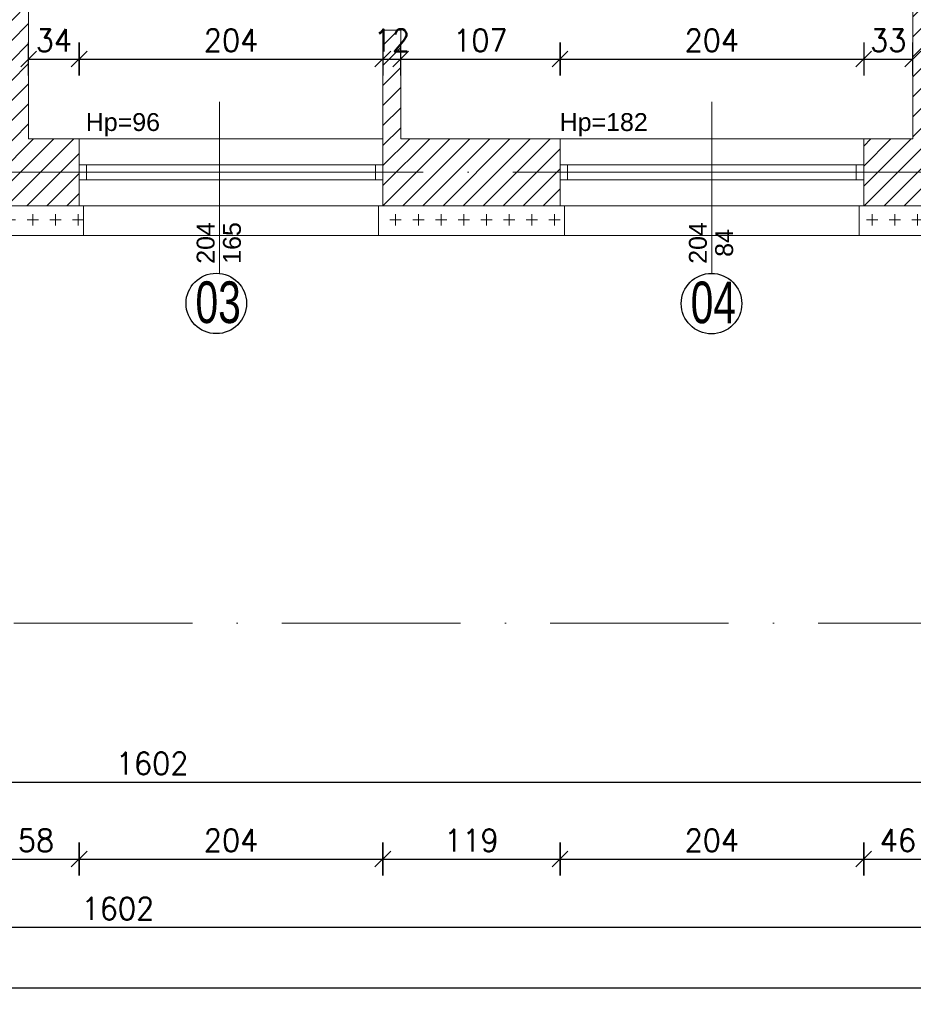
# Model space of a CAD drawing. Header units: millimetres. Extents: x -37273 to 136949, y -1495242345 to -598.
# Tile 15 of 38: x 41573 to 42173, y -17984 to -17322. Entities that reach past the tile are written whole.
import ezdxf

# ---------------------------------------------------------------- set-up
doc = ezdxf.new("R2010")
doc.units = ezdxf.units.MM
doc.linetypes.add('ACAD_ISO10W100', pattern=[18, 12, -3, 0, -3])
for name, color, linetype, lineweight in [('A-OKN', 3, 'Continuous', 13), ('urządzenia', 252, 'Continuous', 0), ('wymiarowannie', 253, 'Continuous', 5), ('ściany', 190, 'Continuous', 25)]:
    doc.layers.add(name, color=color, linetype=linetype, lineweight=lineweight)
for name, color, linetype in [('OPISY', 4, 'Continuous'), ('wym', 1, 'Continuous'), ('ściana', 7, 'Continuous')]:
    doc.layers.add(name, color=color, linetype=linetype)
doc.styles.add('op2', font='arial.ttf')
doc.styles.get("Standard").update_dxf_attribs({"font": 'arial.ttf'})
doc.styles.add('WYM_50', font='simplex.shx', dxfattribs={"width": 0.95})
doc.dimstyles.new('50', dxfattribs={"dimtxt": 15, "dimasz": 0.15, "dimexe": 13, "dimexo": 30, "dimgap": 5, "dimtad": 1, "dimdec": 0, "dimrnd": 0.5, "dimzin": 1, "dimdsep": 46, "dimtxsty": 'WYM_50', "dimblk": 'A', "dimcen": 3, "dimdle": 5, "dimse1": 1, "dimse2": 1, "dimclrd": 256, "dimclre": 256, "dimclrt": 2, "dimaunit": 1, "dimadec": 0, "dimazin": 0, "dimtfac": 0.32, "dimtdec": 0, "dimtix": 1, "dimtmove": 1, "dimatfit": 3, "dimldrblk": 'A', "dimfxl": 1, "dimtvp": 0.08, "dimtolj": 1, "dimtzin": 1, "dimarcsym": 0})

# ---------------------------------------------------------------- blocks, each defined once
blk = doc.blocks.new('A')
at = {"color": 1, "linetype": 'Continuous'}
blk.add_line((0, 73.6), (0, -73.6), dxfattribs=at)
at = {"color": 7, "linetype": 'Continuous'}
blk.add_line((-35.3, -35.3), (35.3, 35.3), dxfattribs=at)
blk = doc.blocks.new('*D2353')
at = {"layer": 'Defpoints', "color": 0, "lineweight": 13, "ltscale": 3}
for p in [(40838, -17937.76), (44491, -17937.76), (44491, -17972.64)]:
    blk.add_point(p, dxfattribs=at)
at = {"layer": 'wym', "lineweight": -2}
blk.add_line((40838.15, -17972.64), (44490.85, -17972.64), dxfattribs=at)
at = {"layer": 'wym', "lineweight": -2, "ltscale": 3, "xscale": 0.15, "yscale": 0.15, "zscale": 0.15, "rotation": 180}
blk.add_blockref('A', (40838, -17972.64), dxfattribs=at)
at = {"layer": 'wym', "lineweight": -2, "ltscale": 3, "xscale": 0.15, "yscale": 0.15, "zscale": 0.15}
blk.add_blockref('A', (44491, -17972.64), dxfattribs=at)
at = {"layer": 'wym', "color": 2, "ltscale": 3, "insert": (42664.5, -17960.14), "char_height": 15, "attachment_point": 5, "style": 'WYM_50'}
blk.add_mtext('\\A1;3653', dxfattribs=at)
blk = doc.blocks.new('*D2335')
at = {"layer": 'Defpoints', "color": 0, "lineweight": 13, "ltscale": 3}
for p in [(42463, -17807.85), (40861, -17825.55), (42463, -17834.35)]:
    blk.add_point(p, dxfattribs=at)
at = {"layer": 'wym', "lineweight": -2}
blk.add_line((40861.15, -17834.35), (42462.85, -17834.35), dxfattribs=at)
at = {"layer": 'wym', "lineweight": -2, "ltscale": 3, "xscale": 0.15, "yscale": 0.15, "zscale": 0.15, "rotation": 180}
blk.add_blockref('A', (40861, -17834.35), dxfattribs=at)
at = {"layer": 'wym', "lineweight": -2, "ltscale": 3, "xscale": 0.15, "yscale": 0.15, "zscale": 0.15}
blk.add_blockref('A', (42463, -17834.35), dxfattribs=at)
at = {"layer": 'wym', "color": 2, "ltscale": 3, "insert": (41662, -17821.85), "char_height": 15, "attachment_point": 5, "style": 'WYM_50'}
blk.add_mtext('\\A1;1602', dxfattribs=at)
blk = doc.blocks.new('*D2350')
at = {"layer": 'Defpoints', "color": 0, "lineweight": 13, "ltscale": 3}
for p in [(40838, -17447.05), (42440, -17447.05), (42440, -17931.85)]:
    blk.add_point(p, dxfattribs=at)
at = {"layer": 'wym', "lineweight": -2}
blk.add_line((40838.15, -17931.85), (42439.85, -17931.85), dxfattribs=at)
at = {"layer": 'wym', "lineweight": -2, "ltscale": 3, "xscale": 0.15, "yscale": 0.15, "zscale": 0.15, "rotation": 180}
blk.add_blockref('A', (40838, -17931.85), dxfattribs=at)
at = {"layer": 'wym', "lineweight": -2, "ltscale": 3, "xscale": 0.15, "yscale": 0.15, "zscale": 0.15}
blk.add_blockref('A', (42440, -17931.85), dxfattribs=at)
at = {"layer": 'wym', "color": 2, "ltscale": 3, "insert": (41639, -17919.35), "char_height": 15, "attachment_point": 5, "style": 'WYM_50'}
blk.add_mtext('\\A1;1602', dxfattribs=at)
blk = doc.blocks.new('*D2375')
at = {"layer": 'Defpoints', "color": 0, "lineweight": 13, "ltscale": 3}
for p in [(42440, -17447.05), (40532.97, -17750.05), (42440, -17750.05)]:
    blk.add_point(p, dxfattribs=at)
at = {"layer": 'wym', "lineweight": -2}
blk.add_line((40532.97, -17447.2), (40532.97, -17749.9), dxfattribs=at)
at = {"layer": 'wym', "lineweight": -2, "ltscale": 3, "xscale": 0.15, "yscale": 0.15, "zscale": 0.15}
for p, rotation in [((40532.97, -17447.05), 90), ((40532.97, -17750.05), 270)]:
    blk.add_blockref('A', p, dxfattribs=dict(at, rotation=rotation))
at = {"layer": 'wym', "color": 2, "ltscale": 3, "insert": (40520.47, -17598.55), "char_height": 15, "attachment_point": 5, "rotation": 90, "style": 'WYM_50'}
blk.add_mtext('\\A1;303', dxfattribs=at)
blk = doc.blocks.new('*D2378')
at = {"layer": 'Defpoints', "color": 0, "lineweight": 13, "ltscale": 3}
for p in [(40838, -17006.05), (40480, -17750.05), (42440, -17750.05)]:
    blk.add_point(p, dxfattribs=at)
at = {"layer": 'wym', "lineweight": -2}
blk.add_line((40480, -17006.2), (40480, -17749.9), dxfattribs=at)
at = {"layer": 'wym', "lineweight": -2, "ltscale": 3, "xscale": 0.15, "yscale": 0.15, "zscale": 0.15}
for p, rotation in [((40480, -17006.05), 90), ((40480, -17750.05), 270)]:
    blk.add_blockref('A', p, dxfattribs=dict(at, rotation=rotation))
at = {"layer": 'wym', "color": 2, "ltscale": 3, "insert": (40467.5, -17378.05), "char_height": 15, "attachment_point": 5, "rotation": 90, "style": 'WYM_50'}
blk.add_mtext('\\A1;744', dxfattribs=at)
blk = doc.blocks.new('*D2324')
at = {"layer": 'Defpoints', "color": 0, "lineweight": 13, "ltscale": 3}
for p in [(41613, -17479.01), (41817, -17479.01), (41817, -17886.04)]:
    blk.add_point(p, dxfattribs=at)
at = {"layer": 'wym', "lineweight": -2}
blk.add_line((41613.15, -17886.04), (41816.85, -17886.04), dxfattribs=at)
at = {"layer": 'wym', "lineweight": -2, "ltscale": 3, "xscale": 0.15, "yscale": 0.15, "zscale": 0.15, "rotation": 180}
blk.add_blockref('A', (41613, -17886.04), dxfattribs=at)
at = {"layer": 'wym', "lineweight": -2, "ltscale": 3, "xscale": 0.15, "yscale": 0.15, "zscale": 0.15}
blk.add_blockref('A', (41817, -17886.04), dxfattribs=at)
at = {"layer": 'wym', "color": 2, "ltscale": 3, "insert": (41715, -17873.54), "char_height": 15, "attachment_point": 5, "style": 'WYM_50'}
blk.add_mtext('\\A1;204', dxfattribs=at)
blk = doc.blocks.new('*D2424')
at = {"layer": 'Defpoints', "color": 0, "lineweight": 13, "ltscale": 3}
for p in [(41817, -17348.47), (41613, -17402.05), (41817, -17402.05)]:
    blk.add_point(p, dxfattribs=at)
at = {"layer": 'wym', "lineweight": -2}
blk.add_line((41613.15, -17348.47), (41816.85, -17348.47), dxfattribs=at)
at = {"layer": 'wym', "lineweight": -2, "ltscale": 3, "xscale": 0.15, "yscale": 0.15, "zscale": 0.15, "rotation": 180}
blk.add_blockref('A', (41613, -17348.47), dxfattribs=at)
at = {"layer": 'wym', "lineweight": -2, "ltscale": 3, "xscale": 0.15, "yscale": 0.15, "zscale": 0.15}
blk.add_blockref('A', (41817, -17348.47), dxfattribs=at)
at = {"layer": 'wym', "color": 2, "ltscale": 3, "insert": (41715, -17335.97), "char_height": 15, "attachment_point": 5, "style": 'WYM_50'}
blk.add_mtext('\\A1;204', dxfattribs=at)
blk = doc.blocks.new('*D2323')
at = {"layer": 'Defpoints', "color": 0, "lineweight": 13, "ltscale": 3}
for p in [(41555, -17479.01), (41613, -17479.01), (41613, -17886.04)]:
    blk.add_point(p, dxfattribs=at)
at = {"layer": 'wym', "lineweight": -2}
blk.add_line((41555.15, -17886.04), (41612.85, -17886.04), dxfattribs=at)
at = {"layer": 'wym', "lineweight": -2, "ltscale": 3, "xscale": 0.15, "yscale": 0.15, "zscale": 0.15, "rotation": 180}
blk.add_blockref('A', (41555, -17886.04), dxfattribs=at)
at = {"layer": 'wym', "lineweight": -2, "ltscale": 3, "xscale": 0.15, "yscale": 0.15, "zscale": 0.15}
blk.add_blockref('A', (41613, -17886.04), dxfattribs=at)
at = {"layer": 'wym', "color": 2, "ltscale": 3, "insert": (41584, -17873.54), "char_height": 15, "attachment_point": 5, "style": 'WYM_50'}
blk.add_mtext('\\A1;58', dxfattribs=at)
blk = doc.blocks.new('*D2423')
at = {"layer": 'Defpoints', "color": 0, "lineweight": 13, "ltscale": 3}
for p in [(41613, -17348.47), (41579, -17402.05), (41613, -17402.05)]:
    blk.add_point(p, dxfattribs=at)
at = {"layer": 'wym', "lineweight": -2}
blk.add_line((41579.15, -17348.47), (41612.85, -17348.47), dxfattribs=at)
at = {"layer": 'wym', "lineweight": -2, "ltscale": 3, "xscale": 0.15, "yscale": 0.15, "zscale": 0.15, "rotation": 180}
blk.add_blockref('A', (41579, -17348.47), dxfattribs=at)
at = {"layer": 'wym', "lineweight": -2, "ltscale": 3, "xscale": 0.15, "yscale": 0.15, "zscale": 0.15}
blk.add_blockref('A', (41613, -17348.47), dxfattribs=at)
at = {"layer": 'wym', "color": 2, "ltscale": 3, "insert": (41596, -17335.97), "char_height": 15, "attachment_point": 5, "style": 'WYM_50'}
blk.add_mtext('\\A1;34', dxfattribs=at)
blk = doc.blocks.new('*D2327')
at = {"layer": 'Defpoints', "color": 0, "lineweight": 13, "ltscale": 3}
for p in [(42140, -17479.01), (42186, -17479.01), (42186, -17886.04)]:
    blk.add_point(p, dxfattribs=at)
at = {"layer": 'wym', "lineweight": -2}
blk.add_line((42140.15, -17886.04), (42185.85, -17886.04), dxfattribs=at)
at = {"layer": 'wym', "lineweight": -2, "ltscale": 3, "xscale": 0.15, "yscale": 0.15, "zscale": 0.15, "rotation": 180}
blk.add_blockref('A', (42140, -17886.04), dxfattribs=at)
at = {"layer": 'wym', "lineweight": -2, "ltscale": 3, "xscale": 0.15, "yscale": 0.15, "zscale": 0.15}
blk.add_blockref('A', (42186, -17886.04), dxfattribs=at)
at = {"layer": 'wym', "color": 2, "ltscale": 3, "insert": (42163, -17873.54), "char_height": 15, "attachment_point": 5, "style": 'WYM_50'}
blk.add_mtext('\\A1;46', dxfattribs=at)
blk = doc.blocks.new('*D2428')
at = {"layer": 'Defpoints', "color": 0, "lineweight": 13, "ltscale": 3}
for p in [(42173, -17348.47), (42140, -17362.07), (42173, -17362.07)]:
    blk.add_point(p, dxfattribs=at)
at = {"layer": 'wym', "lineweight": -2}
for p, q in [((42139.85, -17348.47), (42139.7, -17348.47)), ((42140, -17348.47), (42173, -17348.47)), ((42173.15, -17348.47), (42173.3, -17348.47))]:
    blk.add_line(p, q, dxfattribs=at)
at = {"layer": 'wym', "lineweight": -2, "ltscale": 3, "xscale": 0.15, "yscale": 0.15, "zscale": 0.15}
blk.add_blockref('A', (42140, -17348.47), dxfattribs=at)
at = {"layer": 'wym', "lineweight": -2, "ltscale": 3, "xscale": 0.15, "yscale": 0.15, "zscale": 0.15, "rotation": 180}
blk.add_blockref('A', (42173, -17348.47), dxfattribs=at)
at = {"layer": 'wym', "color": 2, "ltscale": 3, "insert": (42156.5, -17335.97), "char_height": 15, "attachment_point": 5, "style": 'WYM_50'}
blk.add_mtext('\\A1;33', dxfattribs=at)
blk = doc.blocks.new('*D2326')
at = {"layer": 'Defpoints', "color": 0, "lineweight": 13, "ltscale": 3}
for p in [(41936, -17479.01), (42140, -17479.01), (42140, -17886.04)]:
    blk.add_point(p, dxfattribs=at)
at = {"layer": 'wym', "lineweight": -2}
blk.add_line((41936.15, -17886.04), (42139.85, -17886.04), dxfattribs=at)
at = {"layer": 'wym', "lineweight": -2, "ltscale": 3, "xscale": 0.15, "yscale": 0.15, "zscale": 0.15, "rotation": 180}
blk.add_blockref('A', (41936, -17886.04), dxfattribs=at)
at = {"layer": 'wym', "lineweight": -2, "ltscale": 3, "xscale": 0.15, "yscale": 0.15, "zscale": 0.15}
blk.add_blockref('A', (42140, -17886.04), dxfattribs=at)
at = {"layer": 'wym', "color": 2, "ltscale": 3, "insert": (42038, -17873.54), "char_height": 15, "attachment_point": 5, "style": 'WYM_50'}
blk.add_mtext('\\A1;204', dxfattribs=at)
blk = doc.blocks.new('*D2427')
at = {"layer": 'Defpoints', "color": 0, "lineweight": 13, "ltscale": 3}
for p in [(42140, -17348.47), (41936, -17410.84), (42140, -17410.84)]:
    blk.add_point(p, dxfattribs=at)
at = {"layer": 'wym', "lineweight": -2}
blk.add_line((41936.15, -17348.47), (42139.85, -17348.47), dxfattribs=at)
at = {"layer": 'wym', "lineweight": -2, "ltscale": 3, "xscale": 0.15, "yscale": 0.15, "zscale": 0.15, "rotation": 180}
blk.add_blockref('A', (41936, -17348.47), dxfattribs=at)
at = {"layer": 'wym', "lineweight": -2, "ltscale": 3, "xscale": 0.15, "yscale": 0.15, "zscale": 0.15}
blk.add_blockref('A', (42140, -17348.47), dxfattribs=at)
at = {"layer": 'wym', "color": 2, "ltscale": 3, "insert": (42038, -17335.97), "char_height": 15, "attachment_point": 5, "style": 'WYM_50'}
blk.add_mtext('\\A1;204', dxfattribs=at)
blk = doc.blocks.new('*D2426')
at = {"layer": 'Defpoints', "color": 0, "lineweight": 13, "ltscale": 3}
for p in [(41936, -17348.47), (41829, -17402.05), (41936, -17402.05)]:
    blk.add_point(p, dxfattribs=at)
at = {"layer": 'wym', "lineweight": -2}
blk.add_line((41829.15, -17348.47), (41935.85, -17348.47), dxfattribs=at)
at = {"layer": 'wym', "lineweight": -2, "ltscale": 3, "xscale": 0.15, "yscale": 0.15, "zscale": 0.15, "rotation": 180}
blk.add_blockref('A', (41829, -17348.47), dxfattribs=at)
at = {"layer": 'wym', "lineweight": -2, "ltscale": 3, "xscale": 0.15, "yscale": 0.15, "zscale": 0.15}
blk.add_blockref('A', (41936, -17348.47), dxfattribs=at)
at = {"layer": 'wym', "color": 2, "ltscale": 3, "insert": (41882.5, -17335.97), "char_height": 15, "attachment_point": 5, "style": 'WYM_50'}
blk.add_mtext('\\A1;107', dxfattribs=at)
blk = doc.blocks.new('*D2425')
at = {"layer": 'Defpoints', "color": 0, "lineweight": 13, "ltscale": 3}
for p in [(41817, -17337.21), (41829, -17337.21), (41829, -17348.47)]:
    blk.add_point(p, dxfattribs=at)
at = {"layer": 'wym', "lineweight": -2}
for p, q in [((41816.85, -17348.47), (41816.7, -17348.47)), ((41817, -17348.47), (41829, -17348.47)), ((41829.15, -17348.47), (41829.3, -17348.47))]:
    blk.add_line(p, q, dxfattribs=at)
at = {"layer": 'wym', "lineweight": -2, "ltscale": 3, "xscale": 0.15, "yscale": 0.15, "zscale": 0.15}
blk.add_blockref('A', (41817, -17348.47), dxfattribs=at)
at = {"layer": 'wym', "lineweight": -2, "ltscale": 3, "xscale": 0.15, "yscale": 0.15, "zscale": 0.15, "rotation": 180}
blk.add_blockref('A', (41829, -17348.47), dxfattribs=at)
at = {"layer": 'wym', "color": 2, "ltscale": 3, "insert": (41823, -17335.97), "char_height": 15, "attachment_point": 5, "style": 'WYM_50'}
blk.add_mtext('\\A1;12', dxfattribs=at)
blk = doc.blocks.new('*D2325')
at = {"layer": 'Defpoints', "color": 0, "lineweight": 13, "ltscale": 3}
for p in [(41817, -17479.01), (41936, -17479.01), (41936, -17886.04)]:
    blk.add_point(p, dxfattribs=at)
at = {"layer": 'wym', "lineweight": -2}
blk.add_line((41817.15, -17886.04), (41935.85, -17886.04), dxfattribs=at)
at = {"layer": 'wym', "lineweight": -2, "ltscale": 3, "xscale": 0.15, "yscale": 0.15, "zscale": 0.15, "rotation": 180}
blk.add_blockref('A', (41817, -17886.04), dxfattribs=at)
at = {"layer": 'wym', "lineweight": -2, "ltscale": 3, "xscale": 0.15, "yscale": 0.15, "zscale": 0.15}
blk.add_blockref('A', (41936, -17886.04), dxfattribs=at)
at = {"layer": 'wym', "color": 2, "ltscale": 3, "insert": (41876.5, -17873.54), "char_height": 15, "attachment_point": 5, "style": 'WYM_50'}
blk.add_mtext('\\A1;119', dxfattribs=at)

msp = doc.modelspace()

# ---------------------------------------------------------------- hatches: boundary and pattern name
at = {"layer": 'wymiarowannie', "lineweight": 13, "ltscale": 3}
h = msp.add_hatch(dxfattribs=at)
h.set_pattern_fill('ANSI31', color=5, scale=3)
h.set_pattern_definition([(45, (41496.995, -17447.046), (-6.73519, 6.73519), [])])
h.paths.add_polyline_path([(41497, -17031.05), (41567, -17031.05), (41567, -17402.05), (41555, -17402.05), (41555, -17424.55), (41613, -17424.55), (41613, -17402.05), (41579, -17402.05), (41579, -17031.05), (41665, -17031.05), (41665, -17028.55), (41497, -17028.55)])
h.paths.add_polyline_path([(41665, -17028.55), (41665, -17006.05), (41497, -17006.05), (41497, -17028.55)])
h.paths.add_polyline_path([(41918, -17028.55), (41918, -17006.05), (41765, -17006.05), (41765, -17028.55)])
h.paths.add_polyline_path([(41555, -17447.05), (41613, -17447.05), (41613, -17424.55), (41555, -17424.55)])
h.paths.add_polyline_path([(41765, -17031.05), (41918, -17031.05), (41918, -17028.55), (41765, -17028.55)])
h.paths.add_polyline_path([(41547.07, -17324.72), (41547.07, -17347.22), (41574.92, -17347.22), (41574.92, -17324.72)], flags=24)
h = msp.add_hatch(dxfattribs=at)
h.set_pattern_fill('ANSI31', color=5, scale=3)
h.set_pattern_definition([(45, (41816.995, -17447.046), (-6.73519, 6.73519), [])])
h.paths.add_polyline_path([(42140, -17424.55), (42140, -17402.05), (42173, -17402.05), (42173, -17095.26), (42185, -17095.26), (42185, -17169.05), (42321, -17169.05), (42321, -17160.84), (42333, -17160.84), (42333, -17169.05), (42346.22, -17169.05), (42346.22, -17181.05), (42333, -17181.05), (42333, -17188.66), (42332.41, -17188.66), (42327, -17188.66), (42327, -17181.05), (42185, -17181.05), (42185, -17287.66), (42327, -17287.66), (42327, -17277.76), (42332.41, -17277.76), (42333, -17277.76), (42333, -17303.05), (42332.41, -17303.05), (42327, -17303.05), (42327, -17293.66), (42185, -17293.66), (42185, -17402.05), (42186, -17402.05), (42186, -17424.55)])
h.paths.add_polyline_path([(41817, -17424.55), (41817, -17402.05), (41817, -17329.05), (41829, -17329.05), (41829, -17402.05), (41936, -17402.05), (41936, -17424.55)])
h.paths.add_polyline_path([(41817, -17447.05), (41817, -17424.55), (41936, -17424.55), (41936, -17447.05)])
h.paths.add_polyline_path([(42140, -17447.05), (42140, -17424.55), (42186, -17424.55), (42186, -17447.05)])
h.paths.add_polyline_path([(42446.22, -17181.05), (42446.22, -17174.82), (42446.22, -17169.05), (42460, -17169.05), (42460, -17181.05)])
h.paths.add_polyline_path([(42246.91, -17403.34), (42183.82, -17403.34), (42183.82, -17381.96), (42246.91, -17381.96)], flags=9)
h.paths.add_polyline_path([(41836.92, -17347.22), (41809.07, -17347.22), (41809.07, -17324.72), (41836.92, -17324.72)], flags=9)
h.paths.add_polyline_path([(41996.85, -17403.34), (41933.88, -17403.34), (41933.88, -17381.96), (41996.85, -17381.96)], flags=9)
h = msp.add_hatch(dxfattribs=at)
h.set_pattern_fill('CROSS', color=1, scale=0.6, angle=45)
h.set_pattern_definition([(90, (-26617.258, -10.478), (-15.24, 0), [7.62, -7.62]), (180, (-26613.449, -6.668), (0, -15.24), [7.62, -7.62])])
h.paths.add_polyline_path([(41814, -17467.05), (41939, -17467.05), (41939, -17447.05), (41936, -17447.05), (41817, -17447.05), (41814, -17447.05)])
h.paths.add_polyline_path([(41552, -17467.05), (41616, -17467.05), (41616, -17447.05), (41613, -17447.05), (41555, -17447.05), (41552, -17447.05)])
h.paths.add_polyline_path([(42137, -17467.05), (42189, -17467.05), (42189, -17447.05), (42186, -17447.05), (42140, -17447.05), (42137, -17447.05)])

# ---------------------------------------------------------------- linework, layer by layer
at = {"layer": 'A-OKN'}
for p, q in [((41817, -17402.05), (41613, -17402.05)), ((42140, -17402.05), (41936, -17402.05)), ((41817, -17419.55), (41613, -17419.55)), ((41817, -17419.55), (41613, -17419.55)), ((41618, -17419.55), (41618, -17429.55)), ((41618, -17419.55), (41618, -17429.55)), ((41812, -17419.55), (41812, -17429.55)), ((41812, -17419.55), (41812, -17429.55)), ((42140, -17419.55), (41936, -17419.55)), ((42140, -17419.55), (41936, -17419.55)), ((41941, -17419.55), (41941, -17429.55)), ((41941, -17419.55), (41941, -17429.55)), ((42135, -17419.55), (42135, -17429.55)), ((42135, -17419.55), (42135, -17429.55)), ((41618, -17424.55), (41812, -17424.55)), ((41618, -17424.55), (41812, -17424.55)), ((41941, -17424.55), (42135, -17424.55)), ((41941, -17424.55), (42135, -17424.55)), ((41817, -17429.55), (41613, -17429.55)), ((41817, -17429.55), (41613, -17429.55)), ((42140, -17429.55), (41936, -17429.55)), ((42140, -17429.55), (41936, -17429.55)), ((41817, -17447.05), (41613, -17447.05)), ((42140, -17447.05), (41936, -17447.05))]:
    msp.add_line(p, q, dxfattribs=at)
for points in [[(41616, -17467.05), (41814, -17467.05)], [(41939, -17467.05), (42137, -17467.05)]]:
    msp.add_lwpolyline(points, dxfattribs=at)
at = {"layer": 'wymiarowannie', "ltscale": 3}
for p, q in [((41707.3, -17377.19), (41707.3, -17492.51)), ((42038, -17377.19), (42038, -17492.51))]:
    msp.add_line(p, q, dxfattribs=at)
at = {"layer": 'wymiarowannie', "color": 251, "linetype": 'ACAD_ISO10W100', "lineweight": 13, "ltscale": 10}
for p, q in [((42564.5, -17424.55), (40380.11, -17424.55)), ((43850.3, -17727.55), (40380.11, -17727.55))]:
    msp.add_line(p, q, dxfattribs=at)
at = {"layer": 'ściana', "lineweight": 13, "ltscale": 3}
for p, q in [((41579, -17031.05), (41579, -17402.05)), ((42173, -17031.05), (42173, -17402.05)), ((41817, -17329.05), (41817, -17402.05)), ((41817, -17402.05), (41817, -17329.05)), ((41817, -17329.05), (41829, -17329.05)), ((41829, -17329.05), (41829, -17402.05)), ((41817, -17402.05), (41817, -17365.05)), ((41579, -17402.05), (41613, -17402.05)), ((41579, -17402.05), (41613, -17402.05)), ((41613, -17402.05), (41613, -17447.05)), ((41817, -17402.05), (41817, -17447.05)), ((41829, -17402.05), (41936, -17402.05)), ((41936, -17402.05), (41936, -17447.05)), ((42140, -17402.05), (42173, -17402.05)), ((42173, -17402.05), (42140, -17402.05)), ((42140, -17402.05), (42140, -17447.05)), ((41555, -17447.05), (41613, -17447.05)), ((41817, -17447.05), (41936, -17447.05)), ((42140, -17447.05), (42186, -17447.05))]:
    msp.add_line(p, q, dxfattribs=at)
at = {"layer": 'ściana', "color": 1, "lineweight": 13, "ltscale": 3}
for points in [[(41616, -17447.05), (41616, -17467.05)], [(41814, -17447.05), (41814, -17467.05)], [(41939, -17447.05), (41939, -17467.05)], [(42137, -17447.05), (42137, -17467.05)], [(41616, -17467.05), (41552, -17467.05)], [(41939, -17467.05), (41814, -17467.05)], [(42189, -17467.05), (42137, -17467.05)]]:
    msp.add_lwpolyline(points, dxfattribs=at)
at = {"layer": 'ściany', "color": 5, "ltscale": 100}
for centre in [(41705.09, -17512.7), (42037.76, -17512.82)]:
    msp.add_circle(centre, 20.32, dxfattribs=at)

# ---------------------------------------------------------------- texts
at = {"layer": 'OPISY', "color": 4, "ltscale": 3, "style": 'op2', "width": 0.7}
for s, p in [('03', (41691.12, -17525.89)), ('04', (42023.79, -17526.01))]:
    msp.add_text(s, height=28, dxfattribs=at).set_placement(p)
at = {"layer": 'urządzenia', "char_height": 12, "attachment_point": 5}
for s, insert in [('Hp=96', (41642.36, -17392.65)), ('Hp=182', (41965.36, -17392.65))]:
    msp.add_mtext(s, dxfattribs=dict(at, insert=insert))
at = {"layer": 'wymiarowannie', "color": 1, "lineweight": 13, "ltscale": 3, "char_height": 12, "attachment_point": 5, "rotation": 90}
for insert in [(41698, -17472.08), (42028.69, -17472.08)]:
    msp.add_mtext('204', dxfattribs=dict(at, insert=insert))
at = {"layer": 'wymiarowannie', "color": 1, "lineweight": 13, "ltscale": 3, "char_height": 12, "width": 30.7607, "attachment_point": 5, "rotation": 90}
for s, insert in [('165', (41715.66, -17472.08)), ('84', (42046.35, -17472.08))]:
    msp.add_mtext(s, dxfattribs=dict(at, insert=insert))

# ---------------------------------------------------------------- dimensions: what is measured, and where the dimension line sits
at = {"layer": 'wym'}
for base, p1, picture, middle in [((40480, -17750.05), (40838, -17006.05), '*D2378', (40467.5, -17378.05)), ((40532.97, -17750.05), (42440, -17447.05), '*D2375', (40520.47, -17598.55))]:
    dim = msp.add_linear_dim(base=base, p1=p1, p2=(42440, -17750.05), angle=90, dimstyle='50', override={"dimblk": 'A', "dimfxl": 0, "dimarcsym": 1}, dxfattribs=at)
    dim.commit()
    dim.dimension.update_dxf_attribs({"geometry": picture, "text_midpoint": middle})
for base, p1, p2, picture, middle in [((41613, -17348.47), (41579, -17402.05), (41613, -17402.05), '*D2423', (41596, -17335.97)), ((41817, -17348.47), (41613, -17402.05), (41817, -17402.05), '*D2424', (41715, -17335.97)), ((41829, -17348.47), (41817, -17337.21), (41829, -17337.21), '*D2425', (41823, -17335.97)), ((41936, -17348.47), (41829, -17402.05), (41936, -17402.05), '*D2426', (41882.5, -17335.97)), ((42140, -17348.47), (41936, -17410.84), (42140, -17410.84), '*D2427', (42038, -17335.97)), ((42173, -17348.47), (42140, -17362.07), (42173, -17362.07), '*D2428', (42156.5, -17335.97)), ((42440, -17931.85), (40838, -17447.05), (42440, -17447.05), '*D2350', (41639, -17919.35)), ((41613, -17886.04), (41555, -17479.01), (41613, -17479.01), '*D2323', (41584, -17873.54)), ((41817, -17886.04), (41613, -17479.01), (41817, -17479.01), '*D2324', (41715, -17873.54)), ((41936, -17886.04), (41817, -17479.01), (41936, -17479.01), '*D2325', (41876.5, -17873.54)), ((42140, -17886.04), (41936, -17479.01), (42140, -17479.01), '*D2326', (42038, -17873.54)), ((42186, -17886.04), (42140, -17479.01), (42186, -17479.01), '*D2327', (42163, -17873.54)), ((42463, -17834.35), (40861, -17825.55), (42463, -17807.85), '*D2335', (41662, -17821.85)), ((44491, -17972.64), (40838, -17937.76), (44491, -17937.76), '*D2353', (42664.5, -17960.14))]:
    dim = msp.add_linear_dim(base=base, p1=p1, p2=p2, dimstyle='50', override={"dimblk": 'A', "dimfxl": 0, "dimarcsym": 1}, dxfattribs=at)
    dim.commit()
    dim.dimension.update_dxf_attribs({"geometry": picture, "text_midpoint": middle})

doc.saveas('drawing.dxf')
